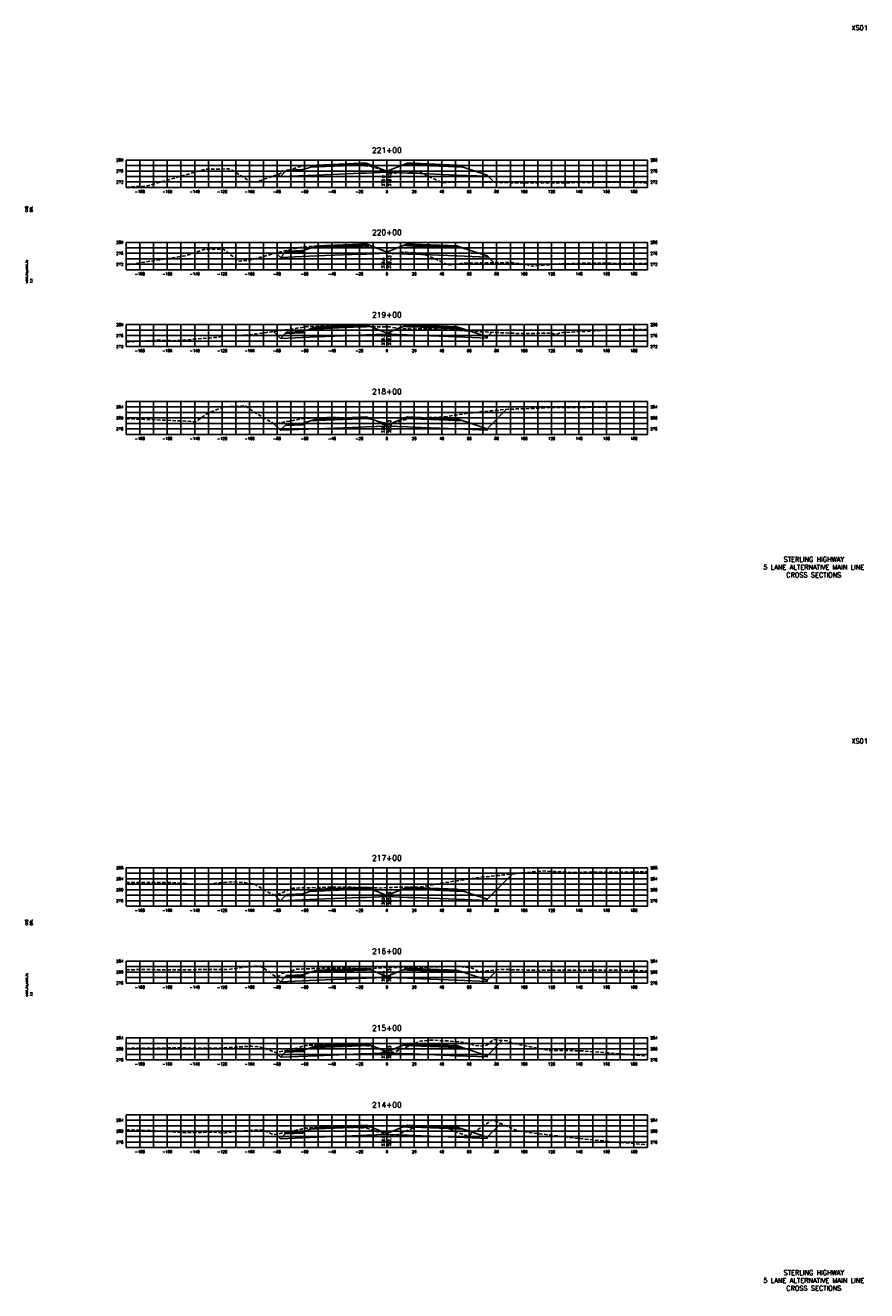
# Model space of a CAD drawing. Extents: x 37 to 10140, y -1968 to 9206.
# Tile 20 of 105: x 3687 to 4300, y 1056 to 1978. Entities that reach past the tile are written whole.
import ezdxf
from ezdxf.enums import TextEntityAlignment as Align

# ---------------------------------------------------------------- set-up
doc = ezdxf.new("R2010")
doc.units = 0
doc.header["$LTSCALE"] = 20
doc.header["$MEASUREMENT"] = 0
doc.linetypes.add('HIDDEN_050%', pattern=[0.1875, 0.125, -0.0625])
for name, color, linetype in [('S-AT-TXT175', 6, 'Continuous'), ('S-AT-TXT80', 1, 'Continuous'), ('XDATUM', 3, 'Continuous'), ('XEG', 1, 'HIDDEN_050%'), ('XFG', 2, 'Continuous'), ('XGRID', 251, 'Continuous'), ('XGRIDT', 2, 'Continuous'), ('XREF-BORDER', 7, 'Continuous')]:
    doc.layers.add(name, color=color, linetype=linetype)
doc.styles.add('L100', font='simplex.shx', dxfattribs={"height": 2})
doc.styles.add('L175', font='ROMANSM.shx', dxfattribs={"height": 3.5})
doc.styles.add('L80', font='ROMANSM.shx', dxfattribs={"height": 1.6})

# ---------------------------------------------------------------- blocks, each defined once
blk = doc.blocks.new('03025_00_att1')
at = {"layer": 'S-AT-TXT175', "style": 'L175'}
for tag, p in [('NUM', (32.402, 20.822)), ('LINE1', (30.64, 1.444)), ('LINE2', (30.64, 1.161)), ('LINE3', (30.64, 0.877))]:
    blk.add_attdef(tag, text='', height=0.175, dxfattribs=at).set_placement(p, align=Align.CENTER)
at = {"layer": 'S-AT-TXT80', "style": 'L80'}
for tag, p in [('DESIGNED', (2.094, 14.201)), ('CHECKED', (2.265, 14.201)), ('DRAFTED', (2.436, 14.201)), ('PCTB', (2.094, 11.605)), ('PSCALE', (2.265, 11.605)), ('PVIEW', (2.436, 11.605))]:
    blk.add_attdef(tag, p, '', height=0.08, rotation=90, dxfattribs=at)

msp = doc.modelspace()

# ---------------------------------------------------------------- linework, layer by layer
at = {"layer": 'XDATUM', "flags": 128}
for points in [[(3870.72, 1869.67), (3872.41, 1867.98), (3899, 1869.04), (3931, 1870.32), (3935, 1870.48), (3950, 1871.08), (3965, 1870.48), (3969, 1870.32), (4001, 1869.04), (4023, 1868.16), (4023, 1869.05), (4028.3, 1863.75)], [(3869.23, 1812.16), (3872.41, 1808.98), (3899, 1810.04), (3931, 1811.32), (3935, 1811.48), (3950, 1812.08), (3965, 1811.48), (3969, 1811.32), (4001, 1810.04), (4023, 1809.16), (4023, 1810.05), (4027.94, 1805.11)], [(3867.4, 1754.99), (3872.41, 1749.98), (3899, 1751.04), (3931, 1752.32), (3935, 1752.48), (3950, 1753.08), (3965, 1752.48), (3969, 1752.32), (4001, 1751.04), (4023, 1750.16), (4023, 1751.05), (4026.39, 1754.44)], [(3867.4, 1687.99), (3872.41, 1682.98), (3899, 1684.04), (3931, 1685.32), (3935, 1685.48), (3950, 1686.08), (3965, 1685.48), (3969, 1685.32), (4001, 1684.04), (4023, 1683.16), (4023, 1684.05), (4037.23, 1698.28)], [(3868.03, 1344.36), (3872.41, 1339.98), (3899, 1341.04), (3931, 1342.32), (3935, 1342.48), (3950, 1343.08), (3965, 1342.48), (3969, 1342.32), (4001, 1341.04), (4023, 1340.16), (4023, 1341.05), (4041.48, 1359.53)], [(3867.93, 1285.46), (3872.41, 1280.98), (3899, 1282.04), (3931, 1283.32), (3935, 1283.48), (3950, 1284.08), (3965, 1283.48), (3969, 1283.32), (4001, 1282.04), (4023, 1281.16), (4023, 1282.05), (4030.69, 1289.74)], [(3869.1, 1229.28), (3872.41, 1225.98), (3899, 1227.04), (3931, 1228.32), (3935, 1228.48), (3950, 1229.08), (3965, 1228.48), (3969, 1228.32), (4001, 1227.04), (4023, 1226.16), (4023, 1227.05), (4034.12, 1238.17)], [(3869.23, 1169.7), (3872.41, 1166.53), (3899, 1167.59), (3931, 1168.87), (3935, 1169.03), (3950, 1169.63), (3965, 1169.03), (3969, 1168.87), (4001, 1167.59), (4023, 1166.71), (4023, 1167.6), (4033, 1177.6)]]:
    msp.add_lwpolyline(points, dxfattribs=at)
at = {"layer": 'XEG', "flags": 128}
for points in [[(3760, 1860.24), (3774.9, 1860.95), (3786.19, 1864.26), (3817.99, 1873.32), (3825.31, 1873.44), (3834.56, 1873.48), (3836.65, 1872.59), (3837.78, 1872.34), (3843.45, 1868.75), (3850.43, 1864.36), (3852.36, 1864.18), (3854.88, 1863.99), (3880.11, 1873.03), (3885.24, 1874.8), (3887.39, 1875.17), (3891.67, 1875.95), (3897.64, 1876.1), (3911.89, 1876.46), (3925.89, 1876.14), (3932.89, 1875.89), (3933.66, 1875.87), (3938.34, 1875.42), (3950, 1871.65), (3951.06, 1871.3), (3953.26, 1870.65), (3954.59, 1870.07), (3955.95, 1870.46), (3961.34, 1871.94), (3973.25, 1871.41), (3973.29, 1871.41), (3975.14, 1870.55), (3990.05, 1863.61), (3990.61, 1863.64), (4010.16, 1864.16), (4039.99, 1863.49), (4043.85, 1863.33), (4070.62, 1863.36), (4076.91, 1863.3), (4087.73, 1863.54), (4118.18, 1863.94), (4140, 1863.39)], [(3760, 1803.69), (3763.03, 1803.95), (3803.05, 1810.18), (3803.44, 1810.28), (3804.41, 1810.61), (3816.56, 1814.71), (3820.56, 1814.92), (3830.79, 1815.12), (3837.66, 1809.78), (3841.74, 1806.21), (3843.65, 1806.6), (3849.94, 1806.94), (3873.77, 1813.38), (3886.66, 1816.23), (3887.52, 1816.41), (3891.67, 1817.04), (3904.28, 1817.4), (3911.55, 1817.62), (3923.11, 1817.12), (3936.79, 1816.57), (3938.49, 1816.49), (3940.91, 1816.27), (3950, 1813.18), (3950.05, 1813.17), (3954.11, 1811.62), (3960.23, 1812.64), (3961.39, 1812.93), (3963.94, 1812.77), (3975.11, 1811.97), (3986.31, 1807.51), (3994.82, 1803.39), (4004.99, 1804.7), (4013.31, 1804.73), (4017.3, 1805.02), (4038.83, 1805.2), (4040.9, 1805.18), (4048.06, 1804.32), (4052.13, 1803.85), (4054.67, 1802.61), (4075.01, 1804.19), (4075.26, 1804.19), (4075.5, 1804.21), (4097.29, 1804.84), (4128.12, 1804.57), (4140, 1804.51)], [(3760, 1747.38), (3782.15, 1748.68), (3795.78, 1748.21), (3815.4, 1749.85), (3826.97, 1750.81), (3829.2, 1751.3), (3831.53, 1752.09), (3839.38, 1751.98), (3851.81, 1752.76), (3872.96, 1755.78), (3883.12, 1757.2), (3886.9, 1757.77), (3889.74, 1758.24), (3890.97, 1758.44), (3891.61, 1758.59), (3904.76, 1758.91), (3911.51, 1759.06), (3917.99, 1758.85), (3922.12, 1758.77), (3938.3, 1758.55), (3938.52, 1758.55), (3939.01, 1758.55), (3950, 1758.33), (3951.8, 1758.29), (3956.23, 1757.76), (3966.2, 1756.87), (3967.3, 1756.8), (3968.66, 1756.78), (3976.5, 1757), (3982.23, 1756.76), (3982.49, 1756.7), (3982.71, 1756.69), (3989.99, 1756.33), (4008.15, 1755.38), (4009.35, 1755.18), (4010.69, 1755.16), (4041.25, 1753.75), (4048.61, 1753.48), (4070.14, 1753.79), (4073.03, 1752.54), (4076.4, 1754.16), (4112.42, 1756), (4125.44, 1756.4), (4140, 1756.43)], [(3760, 1691.41), (3761.26, 1691.4), (3778.53, 1690.73), (3803.61, 1689.66), (3810.84, 1689.17), (3818.45, 1694.67), (3830.19, 1700), (3836.09, 1700.25), (3846.86, 1700.82), (3852.65, 1696.58), (3867.78, 1687.77), (3876.04, 1689.14), (3883.62, 1690.49), (3886.5, 1691.08), (3889.78, 1691.64), (3890.75, 1691.76), (3891.48, 1691.87), (3907.54, 1692.21), (3911.45, 1692.31), (3914.89, 1692.2), (3931.65, 1691.88), (3933.82, 1691.69), (3936.33, 1691.43), (3943.98, 1689.44), (3950, 1687.94), (3952.75, 1687.26), (3960.08, 1689.82), (3967.01, 1691.67), (3983.72, 1692.38), (3985.89, 1692.42), (3990.26, 1692.56), (4009.17, 1695.45), (4026.3, 1697.23), (4038.3, 1698.38), (4055.26, 1698.82), (4067.6, 1699.57), (4091, 1699.49), (4104.54, 1699.9), (4137.29, 1700.17), (4140, 1700.25)], [(3760, 1353.23), (3777.69, 1353.28), (3789.41, 1353.32), (3797.6, 1353.12), (3809.5, 1352), (3820.21, 1351.99), (3825.13, 1352.71), (3827.33, 1352.82), (3828.17, 1353.16), (3837.03, 1353.75), (3845.09, 1353.36), (3853.82, 1352.16), (3861, 1347.35), (3867.69, 1344.3), (3872.72, 1345.33), (3873.39, 1345.73), (3876.31, 1346.87), (3880.75, 1348.81), (3881.28, 1348.96), (3881.99, 1349.07), (3882.81, 1349.24), (3883.78, 1349.23), (3887.76, 1349.33), (3905.69, 1349.79), (3911.62, 1349.97), (3911.65, 1350), (3918.77, 1349.89), (3934.55, 1349.64), (3936.95, 1349.58), (3937.2, 1349.59), (3937.99, 1349.55), (3943.93, 1349.25), (3950, 1349.53), (3956.28, 1349.81), (3957.22, 1349.8), (3957.94, 1349.83), (3973.6, 1349.97), (3975.96, 1350.2), (3990.72, 1352.92), (3991.31, 1353), (3992.8, 1353.26), (4015.69, 1356.78), (4031.61, 1358.51), (4032.57, 1358.61), (4035.05, 1358.86), (4062.75, 1361.74), (4078.21, 1360.97), (4083.65, 1360.69), (4121.6, 1360.8), (4132.69, 1360.96), (4140, 1361.14)], [(3760, 1289.67), (3768.52, 1289.77), (3806.25, 1289.69), (3814.82, 1289.81), (3825.1, 1289.81), (3834.75, 1289.85), (3848.77, 1291.89), (3854.86, 1292.29), (3857.37, 1292.53), (3863.09, 1288.96), (3868.58, 1284.99), (3871.72, 1285.19), (3873.46, 1286.92), (3879.04, 1288.45), (3883.2, 1289.89), (3883.99, 1290.08), (3884.1, 1290.13), (3885.23, 1290.15), (3901.29, 1290.72), (3911.36, 1290.96), (3919.13, 1290.73), (3921.48, 1290.77), (3939.3, 1290.62), (3941.56, 1290.76), (3946.53, 1291.05), (3950, 1291.23), (3953.25, 1291.4), (3957.32, 1291.21), (3960.56, 1291.22), (3969.28, 1290.8), (3980.85, 1291.65), (3981.39, 1291.75), (3981.49, 1291.76), (3981.52, 1291.76), (4001.68, 1292.18), (4002.54, 1292.13), (4011.8, 1290.89), (4012.08, 1290.73), (4016.69, 1288.52), (4017.92, 1288.39), (4020.4, 1288.71), (4032.25, 1289.9), (4048.54, 1289.55), (4051.17, 1289.45), (4052.43, 1289.39), (4054.57, 1289.41), (4061.4, 1289.26), (4063.69, 1289.35), (4077.7, 1289.38), (4105.91, 1289.36), (4111.8, 1289.5), (4140, 1288.95)], [(3760, 1232.37), (3782.01, 1232.57), (3796.67, 1232.78), (3811.57, 1232.51), (3815.64, 1232.48), (3819.22, 1232.48), (3831.82, 1232.69), (3840.56, 1233.24), (3851.24, 1233.96), (3857.97, 1233.19), (3861.57, 1232.38), (3866.9, 1230.06), (3868.99, 1229.26), (3871.06, 1229.65), (3883.3, 1232.17), (3886.04, 1232.84), (3889.14, 1234.24), (3889.61, 1234.35), (3891.41, 1234.51), (3900.16, 1234.87), (3911.35, 1235.32), (3926.24, 1234.78), (3931.17, 1234.59), (3932.25, 1234.53), (3935.51, 1234.3), (3943.6, 1232.41), (3950, 1230.73), (3954.94, 1229.44), (3964.14, 1233.31), (3974.1, 1237.67), (3982.07, 1238.4), (3995.33, 1237.74), (4004.52, 1236.9), (4010.98, 1235.59), (4013.98, 1234.48), (4018, 1234.01), (4022.8, 1234.68), (4027.59, 1238.76), (4037.51, 1237.87), (4041.65, 1235.96), (4068.66, 1230.83), (4070.67, 1230.89), (4090.19, 1230.64), (4090.91, 1230.56), (4091.97, 1230.56), (4139.95, 1226.86), (4140, 1226.86)], [(3760, 1172.96), (3775.78, 1172.53), (3803.19, 1170.88), (3826.64, 1171.35), (3829.76, 1170.46), (3837.92, 1171.57), (3842.34, 1171.89), (3849.97, 1172.53), (3854.24, 1172.75), (3859.35, 1172.72), (3866.22, 1170.17), (3868.21, 1169.5), (3882.47, 1172.4), (3883.7, 1172.6), (3883.91, 1172.68), (3887.73, 1173.55), (3888.63, 1173.71), (3890.2, 1174.23), (3894, 1174.33), (3911.94, 1175.02), (3930.23, 1174.48), (3931.25, 1174.45), (3931.38, 1174.44), (3934.97, 1174.14), (3935.63, 1173.96), (3950, 1169.71), (3954.92, 1168.25), (3956.96, 1169.02), (3972.52, 1175.56), (3979.98, 1175.55), (3986.71, 1175.33), (3993.58, 1174.36), (4005.69, 1169.56), (4008.3, 1168.5), (4009.37, 1168.4), (4025.96, 1179.66), (4026.35, 1180.21), (4027.96, 1179.8), (4044.49, 1172.56), (4049.55, 1171.52), (4089.39, 1166.71), (4110.15, 1164.64), (4119.06, 1163.73), (4125.12, 1163.58), (4140, 1161.97)]]:
    msp.add_lwpolyline(points, dxfattribs=at)
at = {"layer": 'XFG', "flags": 128}
for points in [[(3950, 1871.82), (3938.05, 1876.61), (3935, 1876.48), (3931, 1876.32), (3899, 1875.04), (3894.43, 1874.86), (3889, 1873.05), (3889, 1872.05), (3875.96, 1871.53), (3872.41, 1867.98), (3899, 1869.04), (3931, 1870.32), (3935, 1870.48), (3950, 1871.08), (3950, 1871.82)], [(3889, 1873.05), (3888, 1873.01), (3888, 1872.67), (3878, 1872.27), (3878, 1872.61), (3877, 1872.57), (3875.96, 1871.53), (3889, 1872.05), (3889, 1873.05)], [(3888, 1873.01), (3878, 1872.61), (3878, 1872.27), (3888, 1872.67), (3888, 1873.01)], [(3935, 1876.82), (3931, 1876.66), (3899, 1875.38), (3899, 1876.38), (3894.43, 1874.86), (3899, 1875.04), (3931, 1876.32), (3935, 1876.48), (3938.05, 1876.61), (3935, 1877.82), (3935, 1876.82)], [(3935, 1877.82), (3931, 1877.66), (3899, 1876.38), (3899, 1876.04), (3931, 1877.32), (3935, 1877.48), (3935, 1877.82)], [(3935, 1877.48), (3931, 1877.32), (3899, 1876.04), (3899, 1875.38), (3931, 1876.66), (3935, 1876.82), (3935, 1877.48)], [(3950, 1871.82), (3961.95, 1876.61), (3965, 1876.48), (3969, 1876.32), (4001, 1875.04), (4005.57, 1874.86), (4023, 1869.05), (4023, 1868.16), (4001, 1869.04), (3969, 1870.32), (3965, 1870.48), (3950, 1871.08)], [(3965, 1877.82), (3961.95, 1876.61), (3965, 1876.48), (3969, 1876.32), (4001, 1875.04), (4005.57, 1874.86), (4001, 1876.38), (4001, 1875.38), (3969, 1876.66), (3965, 1876.82), (3965, 1877.82)], [(3965, 1877.82), (3965, 1877.48), (3969, 1877.32), (4001, 1876.04), (4001, 1876.38), (3969, 1877.66), (3965, 1877.82)], [(3965, 1877.48), (3965, 1876.82), (3969, 1876.66), (4001, 1875.38), (4001, 1876.04), (3969, 1877.32), (3965, 1877.48)], [(3872.41, 1867.98), (3872.41, 1867.98), (3870.72, 1869.67)], [(4023, 1869.05), (4023, 1869.05), (4028.3, 1863.75)], [(3950, 1812.82), (3938.05, 1817.61), (3935, 1817.48), (3931, 1817.32), (3899, 1816.04), (3894.43, 1815.86), (3889, 1814.05), (3889, 1813.05), (3875.96, 1812.53), (3872.41, 1808.98), (3899, 1810.04), (3931, 1811.32), (3935, 1811.48), (3950, 1812.08), (3950, 1812.82)], [(3935, 1817.82), (3931, 1817.66), (3899, 1816.38), (3899, 1817.38), (3894.43, 1815.86), (3899, 1816.04), (3931, 1817.32), (3935, 1817.48), (3938.05, 1817.61), (3935, 1818.82), (3935, 1817.82)], [(3935, 1818.82), (3931, 1818.66), (3899, 1817.38), (3899, 1817.04), (3931, 1818.32), (3935, 1818.48), (3935, 1818.82)], [(3935, 1818.48), (3931, 1818.32), (3899, 1817.04), (3899, 1816.38), (3931, 1817.66), (3935, 1817.82), (3935, 1818.48)], [(3950, 1812.82), (3961.95, 1817.61), (3965, 1817.48), (3969, 1817.32), (4001, 1816.04), (4005.57, 1815.86), (4023, 1810.05), (4023, 1809.16), (4001, 1810.04), (3969, 1811.32), (3965, 1811.48), (3950, 1812.08)], [(3965, 1818.82), (3961.95, 1817.61), (3965, 1817.48), (3969, 1817.32), (4001, 1816.04), (4005.57, 1815.86), (4001, 1817.38), (4001, 1816.38), (3969, 1817.66), (3965, 1817.82), (3965, 1818.82)], [(3965, 1818.82), (3965, 1818.48), (3969, 1818.32), (4001, 1817.04), (4001, 1817.38), (3969, 1818.66), (3965, 1818.82)], [(3965, 1818.48), (3965, 1817.82), (3969, 1817.66), (4001, 1816.38), (4001, 1817.04), (3969, 1818.32), (3965, 1818.48)], [(3872.41, 1808.98), (3872.41, 1808.98), (3869.23, 1812.16)], [(3889, 1814.05), (3888, 1814.01), (3888, 1813.67), (3878, 1813.27), (3878, 1813.61), (3877, 1813.57), (3875.96, 1812.53), (3889, 1813.05), (3889, 1814.05)], [(3888, 1814.01), (3878, 1813.61), (3878, 1813.27), (3888, 1813.67), (3888, 1814.01)], [(4023, 1810.05), (4023, 1810.05), (4027.94, 1805.11)], [(3872.41, 1749.98), (3872.41, 1749.98), (3867.4, 1754.99)], [(3950, 1753.82), (3938.05, 1758.61), (3935, 1758.48), (3931, 1758.32), (3899, 1757.04), (3894.43, 1756.86), (3889, 1755.05), (3889, 1754.05), (3875.96, 1753.53), (3872.41, 1749.98), (3899, 1751.04), (3931, 1752.32), (3935, 1752.48), (3950, 1753.08), (3950, 1753.82)], [(3889, 1755.05), (3888, 1755.01), (3888, 1754.67), (3878, 1754.27), (3878, 1754.61), (3877, 1754.57), (3875.96, 1753.53), (3889, 1754.05), (3889, 1755.05)], [(3888, 1755.01), (3878, 1754.61), (3878, 1754.27), (3888, 1754.67), (3888, 1755.01)], [(3935, 1758.82), (3931, 1758.66), (3899, 1757.38), (3899, 1758.38), (3894.43, 1756.86), (3899, 1757.04), (3931, 1758.32), (3935, 1758.48), (3938.05, 1758.61), (3935, 1759.82), (3935, 1758.82)], [(3935, 1759.82), (3931, 1759.66), (3899, 1758.38), (3899, 1758.04), (3931, 1759.32), (3935, 1759.48), (3935, 1759.82)], [(3935, 1759.48), (3931, 1759.32), (3899, 1758.04), (3899, 1757.38), (3931, 1758.66), (3935, 1758.82), (3935, 1759.48)], [(3950, 1753.82), (3961.95, 1758.61), (3965, 1758.48), (3969, 1758.32), (4001, 1757.04), (4005.57, 1756.86), (4023, 1751.05), (4023, 1750.16), (4001, 1751.04), (3969, 1752.32), (3965, 1752.48), (3950, 1753.08)], [(3965, 1759.82), (3961.95, 1758.61), (3965, 1758.48), (3969, 1758.32), (4001, 1757.04), (4005.57, 1756.86), (4001, 1758.38), (4001, 1757.38), (3969, 1758.66), (3965, 1758.82), (3965, 1759.82)], [(3965, 1759.82), (3965, 1759.48), (3969, 1759.32), (4001, 1758.04), (4001, 1758.38), (3969, 1759.66), (3965, 1759.82)], [(3965, 1759.48), (3965, 1758.82), (3969, 1758.66), (4001, 1757.38), (4001, 1758.04), (3969, 1759.32), (3965, 1759.48)], [(4023, 1751.05), (4023, 1751.05), (4026.39, 1754.44)], [(4023, 1684.05), (4023, 1684.05), (4037.23, 1698.28)], [(3950, 1686.82), (3938.05, 1691.61), (3935, 1691.48), (3931, 1691.32), (3899, 1690.04), (3894.43, 1689.86), (3889, 1688.05), (3889, 1687.05), (3875.96, 1686.53), (3872.41, 1682.98), (3899, 1684.04), (3931, 1685.32), (3935, 1685.48), (3950, 1686.08), (3950, 1686.82)], [(3935, 1691.82), (3931, 1691.66), (3899, 1690.38), (3899, 1691.38), (3894.43, 1689.86), (3899, 1690.04), (3931, 1691.32), (3935, 1691.48), (3938.05, 1691.61), (3935, 1692.82), (3935, 1691.82)], [(3935, 1692.82), (3931, 1692.66), (3899, 1691.38), (3899, 1691.04), (3931, 1692.32), (3935, 1692.48), (3935, 1692.82)], [(3935, 1692.48), (3931, 1692.32), (3899, 1691.04), (3899, 1690.38), (3931, 1691.66), (3935, 1691.82), (3935, 1692.48)], [(3950, 1686.82), (3961.95, 1691.61), (3965, 1691.48), (3969, 1691.32), (4001, 1690.04), (4005.57, 1689.86), (4023, 1684.05), (4023, 1683.16), (4001, 1684.04), (3969, 1685.32), (3965, 1685.48), (3950, 1686.08)], [(3965, 1692.82), (3961.95, 1691.61), (3965, 1691.48), (3969, 1691.32), (4001, 1690.04), (4005.57, 1689.86), (4001, 1691.38), (4001, 1690.38), (3969, 1691.66), (3965, 1691.82), (3965, 1692.82)], [(3965, 1692.82), (3965, 1692.48), (3969, 1692.32), (4001, 1691.04), (4001, 1691.38), (3969, 1692.66), (3965, 1692.82)], [(3965, 1692.48), (3965, 1691.82), (3969, 1691.66), (4001, 1690.38), (4001, 1691.04), (3969, 1692.32), (3965, 1692.48)], [(3872.41, 1682.98), (3872.41, 1682.98), (3867.4, 1687.99)], [(3889, 1688.05), (3888, 1688.01), (3888, 1687.67), (3878, 1687.27), (3878, 1687.61), (3877, 1687.57), (3875.96, 1686.53), (3889, 1687.05), (3889, 1688.05)], [(3888, 1688.01), (3878, 1687.61), (3878, 1687.27), (3888, 1687.67), (3888, 1688.01)], [(4023, 1341.05), (4023, 1341.05), (4041.48, 1359.53)], [(3950, 1343.82), (3938.05, 1348.61), (3935, 1348.48), (3931, 1348.32), (3899, 1347.04), (3894.43, 1346.86), (3889, 1345.05), (3889, 1344.05), (3875.96, 1343.53), (3872.41, 1339.98), (3899, 1341.04), (3931, 1342.32), (3935, 1342.48), (3950, 1343.08), (3950, 1343.82)], [(3935, 1348.82), (3931, 1348.66), (3899, 1347.38), (3899, 1348.38), (3894.43, 1346.86), (3899, 1347.04), (3931, 1348.32), (3935, 1348.48), (3938.05, 1348.61), (3935, 1349.82), (3935, 1348.82)], [(3935, 1349.82), (3931, 1349.66), (3899, 1348.38), (3899, 1348.04), (3931, 1349.32), (3935, 1349.48), (3935, 1349.82)], [(3935, 1349.48), (3931, 1349.32), (3899, 1348.04), (3899, 1347.38), (3931, 1348.66), (3935, 1348.82), (3935, 1349.48)], [(3950, 1343.82), (3961.95, 1348.61), (3965, 1348.48), (3969, 1348.32), (4001, 1347.04), (4005.57, 1346.86), (4023, 1341.05), (4023, 1340.16), (4001, 1341.04), (3969, 1342.32), (3965, 1342.48), (3950, 1343.08)], [(3965, 1349.82), (3961.95, 1348.61), (3965, 1348.48), (3969, 1348.32), (4001, 1347.04), (4005.57, 1346.86), (4001, 1348.38), (4001, 1347.38), (3969, 1348.66), (3965, 1348.82), (3965, 1349.82)], [(3965, 1349.82), (3965, 1349.48), (3969, 1349.32), (4001, 1348.04), (4001, 1348.38), (3969, 1349.66), (3965, 1349.82)], [(3965, 1349.48), (3965, 1348.82), (3969, 1348.66), (4001, 1347.38), (4001, 1348.04), (3969, 1349.32), (3965, 1349.48)], [(3872.41, 1339.98), (3872.41, 1339.98), (3868.03, 1344.36)], [(3889, 1345.05), (3888, 1345.01), (3888, 1344.67), (3878, 1344.27), (3878, 1344.61), (3877, 1344.57), (3875.96, 1343.53), (3889, 1344.05), (3889, 1345.05)], [(3888, 1345.01), (3878, 1344.61), (3878, 1344.27), (3888, 1344.67), (3888, 1345.01)], [(3872.41, 1280.98), (3872.41, 1280.98), (3867.93, 1285.46)], [(3950, 1284.82), (3938.05, 1289.61), (3935, 1289.48), (3931, 1289.32), (3899, 1288.04), (3894.43, 1287.86), (3889, 1286.05), (3889, 1285.05), (3875.96, 1284.53), (3872.41, 1280.98), (3899, 1282.04), (3931, 1283.32), (3935, 1283.48), (3950, 1284.08), (3950, 1284.82)], [(3889, 1286.05), (3888, 1286.01), (3888, 1285.67), (3878, 1285.27), (3878, 1285.61), (3877, 1285.57), (3875.96, 1284.53), (3889, 1285.05), (3889, 1286.05)], [(3888, 1286.01), (3878, 1285.61), (3878, 1285.27), (3888, 1285.67), (3888, 1286.01)], [(3935, 1289.82), (3931, 1289.66), (3899, 1288.38), (3899, 1289.38), (3894.43, 1287.86), (3899, 1288.04), (3931, 1289.32), (3935, 1289.48), (3938.05, 1289.61), (3935, 1290.82), (3935, 1289.82)], [(3935, 1290.82), (3931, 1290.66), (3899, 1289.38), (3899, 1289.04), (3931, 1290.32), (3935, 1290.48), (3935, 1290.82)], [(3935, 1290.48), (3931, 1290.32), (3899, 1289.04), (3899, 1288.38), (3931, 1289.66), (3935, 1289.82), (3935, 1290.48)], [(3950, 1284.82), (3961.95, 1289.61), (3965, 1289.48), (3969, 1289.32), (4001, 1288.04), (4005.57, 1287.86), (4023, 1282.05), (4023, 1281.16), (4001, 1282.04), (3969, 1283.32), (3965, 1283.48), (3950, 1284.08)], [(3965, 1290.82), (3961.95, 1289.61), (3965, 1289.48), (3969, 1289.32), (4001, 1288.04), (4005.57, 1287.86), (4001, 1289.38), (4001, 1288.38), (3969, 1289.66), (3965, 1289.82), (3965, 1290.82)], [(3965, 1290.82), (3965, 1290.48), (3969, 1290.32), (4001, 1289.04), (4001, 1289.38), (3969, 1290.66), (3965, 1290.82)], [(3965, 1290.48), (3965, 1289.82), (3969, 1289.66), (4001, 1288.38), (4001, 1289.04), (3969, 1290.32), (3965, 1290.48)], [(4023, 1282.05), (4023, 1282.05), (4030.69, 1289.74)], [(4023, 1227.05), (4023, 1227.05), (4034.12, 1238.17)], [(3872.41, 1225.98), (3872.41, 1225.98), (3869.1, 1229.28)], [(3950, 1229.82), (3938.05, 1234.61), (3935, 1234.48), (3931, 1234.32), (3899, 1233.04), (3894.43, 1232.86), (3889, 1231.05), (3889, 1230.05), (3875.96, 1229.53), (3872.41, 1225.98), (3899, 1227.04), (3931, 1228.32), (3935, 1228.48), (3950, 1229.08), (3950, 1229.82)], [(3889, 1231.05), (3888, 1231.01), (3888, 1230.67), (3878, 1230.27), (3878, 1230.61), (3877, 1230.57), (3875.96, 1229.53), (3889, 1230.05), (3889, 1231.05)], [(3888, 1231.01), (3878, 1230.61), (3878, 1230.27), (3888, 1230.67), (3888, 1231.01)], [(3935, 1234.82), (3931, 1234.66), (3899, 1233.38), (3899, 1234.38), (3894.43, 1232.86), (3899, 1233.04), (3931, 1234.32), (3935, 1234.48), (3938.05, 1234.61), (3935, 1235.82), (3935, 1234.82)], [(3935, 1235.82), (3931, 1235.66), (3899, 1234.38), (3899, 1234.04), (3931, 1235.32), (3935, 1235.48), (3935, 1235.82)], [(3935, 1235.48), (3931, 1235.32), (3899, 1234.04), (3899, 1233.38), (3931, 1234.66), (3935, 1234.82), (3935, 1235.48)], [(3950, 1229.82), (3961.95, 1234.61), (3965, 1234.48), (3969, 1234.32), (4001, 1233.04), (4005.57, 1232.86), (4023, 1227.05), (4023, 1226.16), (4001, 1227.04), (3969, 1228.32), (3965, 1228.48), (3950, 1229.08)], [(3965, 1235.82), (3961.95, 1234.61), (3965, 1234.48), (3969, 1234.32), (4001, 1233.04), (4005.57, 1232.86), (4001, 1234.38), (4001, 1233.38), (3969, 1234.66), (3965, 1234.82), (3965, 1235.82)], [(3965, 1235.82), (3965, 1235.48), (3969, 1235.32), (4001, 1234.04), (4001, 1234.38), (3969, 1235.66), (3965, 1235.82)], [(3965, 1235.48), (3965, 1234.82), (3969, 1234.66), (4001, 1233.38), (4001, 1234.04), (3969, 1235.32), (3965, 1235.48)], [(3950, 1170.37), (3938.05, 1175.15), (3935, 1175.03), (3931, 1174.87), (3899, 1173.59), (3894.43, 1173.41), (3889, 1171.6), (3889, 1170.6), (3875.96, 1170.08), (3872.41, 1166.53), (3899, 1167.59), (3931, 1168.87), (3935, 1169.03), (3950, 1169.63), (3950, 1170.37)], [(3889, 1171.6), (3888, 1171.56), (3888, 1171.22), (3878, 1170.82), (3878, 1171.16), (3877, 1171.12), (3875.96, 1170.08), (3889, 1170.6), (3889, 1171.6)], [(3935, 1175.37), (3931, 1175.21), (3899, 1173.93), (3899, 1174.93), (3894.43, 1173.41), (3899, 1173.59), (3931, 1174.87), (3935, 1175.03), (3938.05, 1175.15), (3935, 1176.37), (3935, 1175.37)], [(3935, 1176.37), (3931, 1176.21), (3899, 1174.93), (3899, 1174.59), (3931, 1175.87), (3935, 1176.03), (3935, 1176.37)], [(3935, 1176.03), (3931, 1175.87), (3899, 1174.59), (3899, 1173.93), (3931, 1175.21), (3935, 1175.37), (3935, 1176.03)], [(3950, 1170.37), (3961.95, 1175.15), (3965, 1175.03), (3969, 1174.87), (4001, 1173.59), (4005.57, 1173.41), (4023, 1167.6), (4023, 1166.71), (4001, 1167.59), (3969, 1168.87), (3965, 1169.03), (3950, 1169.63)], [(3965, 1176.37), (3961.95, 1175.15), (3965, 1175.03), (3969, 1174.87), (4001, 1173.59), (4005.57, 1173.41), (4001, 1174.93), (4001, 1173.93), (3969, 1175.21), (3965, 1175.37), (3965, 1176.37)], [(3965, 1176.37), (3965, 1176.03), (3969, 1175.87), (4001, 1174.59), (4001, 1174.93), (3969, 1176.21), (3965, 1176.37)], [(3965, 1176.03), (3965, 1175.37), (3969, 1175.21), (4001, 1173.93), (4001, 1174.59), (3969, 1175.87), (3965, 1176.03)], [(4023, 1167.6), (4023, 1167.6), (4033, 1177.6)], [(3872.41, 1166.53), (3872.41, 1166.53), (3869.23, 1169.7)], [(3888, 1171.56), (3878, 1171.16), (3878, 1170.82), (3888, 1171.22), (3888, 1171.56)]]:
    msp.add_lwpolyline(points, dxfattribs=at)
at = {"layer": 'XGRID'}
for p, q in [((3760, 1860), (3760, 1880)), ((3760, 1880), (4140, 1880)), ((3760, 1876), (4140, 1876)), ((3770, 1860), (3770, 1880)), ((3780, 1860), (3780, 1880)), ((3790, 1860), (3790, 1880)), ((3800, 1860), (3800, 1880)), ((3810, 1860), (3810, 1880)), ((3820, 1860), (3820, 1880)), ((3830, 1860), (3830, 1880)), ((3840, 1860), (3840, 1880)), ((3850, 1860), (3850, 1880)), ((3860, 1860), (3860, 1880)), ((3870, 1860), (3870, 1880)), ((3880, 1860), (3880, 1880)), ((3890, 1860), (3890, 1880)), ((3900, 1860), (3900, 1880)), ((3910, 1860), (3910, 1880)), ((3920, 1860), (3920, 1880)), ((3930, 1860), (3930, 1880)), ((3940, 1860), (3940, 1880)), ((3950, 1860), (3950, 1880)), ((3960, 1860), (3960, 1880)), ((3970, 1860), (3970, 1880)), ((3980, 1860), (3980, 1880)), ((3990, 1860), (3990, 1880)), ((4000, 1860), (4000, 1880)), ((4010, 1860), (4010, 1880)), ((4020, 1860), (4020, 1880)), ((4030, 1860), (4030, 1880)), ((4040, 1860), (4040, 1880)), ((4050, 1860), (4050, 1880)), ((4060, 1860), (4060, 1880)), ((4070, 1860), (4070, 1880)), ((4080, 1860), (4080, 1880)), ((4090, 1860), (4090, 1880)), ((4100, 1860), (4100, 1880)), ((4110, 1860), (4110, 1880)), ((4120, 1860), (4120, 1880)), ((4130, 1860), (4130, 1880)), ((4140, 1860), (4140, 1880)), ((3760, 1872), (4140, 1872)), ((3760, 1868), (4140, 1868)), ((3760, 1864), (4140, 1864)), ((3760, 1860), (4140, 1860)), ((3760, 1800), (3760, 1820)), ((3760, 1820), (4140, 1820)), ((3770, 1800), (3770, 1820)), ((3780, 1800), (3780, 1820)), ((3790, 1800), (3790, 1820)), ((3800, 1800), (3800, 1820)), ((3810, 1800), (3810, 1820)), ((3820, 1800), (3820, 1820)), ((3830, 1800), (3830, 1820)), ((3840, 1800), (3840, 1820)), ((3850, 1800), (3850, 1820)), ((3860, 1800), (3860, 1820)), ((3870, 1800), (3870, 1820)), ((3880, 1800), (3880, 1820)), ((3890, 1800), (3890, 1820)), ((3900, 1800), (3900, 1820)), ((3910, 1800), (3910, 1820)), ((3920, 1800), (3920, 1820)), ((3930, 1800), (3930, 1820)), ((3940, 1800), (3940, 1820)), ((3950, 1800), (3950, 1820)), ((3960, 1800), (3960, 1820)), ((3970, 1800), (3970, 1820)), ((3980, 1800), (3980, 1820)), ((3990, 1800), (3990, 1820)), ((4000, 1800), (4000, 1820)), ((4010, 1800), (4010, 1820)), ((4020, 1800), (4020, 1820)), ((4030, 1800), (4030, 1820)), ((4040, 1800), (4040, 1820)), ((4050, 1800), (4050, 1820)), ((4060, 1800), (4060, 1820)), ((4070, 1800), (4070, 1820)), ((4080, 1800), (4080, 1820)), ((4090, 1800), (4090, 1820)), ((4100, 1800), (4100, 1820)), ((4110, 1800), (4110, 1820)), ((4120, 1800), (4120, 1820)), ((4130, 1800), (4130, 1820)), ((4140, 1800), (4140, 1820)), ((3760, 1816), (4140, 1816)), ((3760, 1812), (4140, 1812)), ((3760, 1808), (4140, 1808)), ((3760, 1804), (4140, 1804)), ((3760, 1800), (4140, 1800)), ((3760, 1744), (3760, 1760)), ((3760, 1760), (4140, 1760)), ((3760, 1756), (4140, 1756)), ((3770, 1744), (3770, 1760)), ((3780, 1744), (3780, 1760)), ((3790, 1744), (3790, 1760)), ((3800, 1744), (3800, 1760)), ((3810, 1744), (3810, 1760)), ((3820, 1744), (3820, 1760)), ((3830, 1744), (3830, 1760)), ((3840, 1744), (3840, 1760)), ((3850, 1744), (3850, 1760)), ((3860, 1744), (3860, 1760)), ((3870, 1744), (3870, 1760)), ((3880, 1744), (3880, 1760)), ((3890, 1744), (3890, 1760)), ((3900, 1744), (3900, 1760)), ((3910, 1744), (3910, 1760)), ((3920, 1744), (3920, 1760)), ((3930, 1744), (3930, 1760)), ((3940, 1744), (3940, 1760)), ((3950, 1744), (3950, 1760)), ((3960, 1744), (3960, 1760)), ((3970, 1744), (3970, 1760)), ((3980, 1744), (3980, 1760)), ((3990, 1744), (3990, 1760)), ((4000, 1744), (4000, 1760)), ((4010, 1744), (4010, 1760)), ((4020, 1744), (4020, 1760)), ((4030, 1744), (4030, 1760)), ((4040, 1744), (4040, 1760)), ((4050, 1744), (4050, 1760)), ((4060, 1744), (4060, 1760)), ((4070, 1744), (4070, 1760)), ((4080, 1744), (4080, 1760)), ((4090, 1744), (4090, 1760)), ((4100, 1744), (4100, 1760)), ((4110, 1744), (4110, 1760)), ((4120, 1744), (4120, 1760)), ((4130, 1744), (4130, 1760)), ((4140, 1744), (4140, 1760)), ((3760, 1752), (4140, 1752)), ((3760, 1748), (4140, 1748)), ((3760, 1744), (4140, 1744)), ((3760, 1680), (3760, 1704)), ((3760, 1704), (4140, 1704)), ((3760, 1700), (4140, 1700)), ((3770, 1680), (3770, 1704)), ((3780, 1680), (3780, 1704)), ((3790, 1680), (3790, 1704)), ((3800, 1680), (3800, 1704)), ((3810, 1680), (3810, 1704)), ((3820, 1680), (3820, 1704)), ((3830, 1680), (3830, 1704)), ((3840, 1680), (3840, 1704)), ((3850, 1680), (3850, 1704)), ((3860, 1680), (3860, 1704)), ((3870, 1680), (3870, 1704)), ((3880, 1680), (3880, 1704)), ((3890, 1680), (3890, 1704)), ((3900, 1680), (3900, 1704)), ((3910, 1680), (3910, 1704)), ((3920, 1680), (3920, 1704)), ((3930, 1680), (3930, 1704)), ((3940, 1680), (3940, 1704)), ((3950, 1680), (3950, 1704)), ((3960, 1680), (3960, 1704)), ((3970, 1680), (3970, 1704)), ((3980, 1680), (3980, 1704)), ((3990, 1680), (3990, 1704)), ((4000, 1680), (4000, 1704)), ((4010, 1680), (4010, 1704)), ((4020, 1680), (4020, 1704)), ((4030, 1680), (4030, 1704)), ((4040, 1680), (4040, 1704)), ((4050, 1680), (4050, 1704)), ((4060, 1680), (4060, 1704)), ((4070, 1680), (4070, 1704)), ((4080, 1680), (4080, 1704)), ((4090, 1680), (4090, 1704)), ((4100, 1680), (4100, 1704)), ((4110, 1680), (4110, 1704)), ((4120, 1680), (4120, 1704)), ((4130, 1680), (4130, 1704)), ((4140, 1680), (4140, 1704)), ((3760, 1696), (4140, 1696)), ((3760, 1692), (4140, 1692)), ((3760, 1688), (4140, 1688)), ((3760, 1684), (4140, 1684)), ((3760, 1680), (4140, 1680)), ((3760, 1336), (3760, 1364)), ((3760, 1364), (4140, 1364)), ((3760, 1360), (4140, 1360)), ((3770, 1336), (3770, 1364)), ((3780, 1336), (3780, 1364)), ((3790, 1336), (3790, 1364)), ((3800, 1336), (3800, 1364)), ((3810, 1336), (3810, 1364)), ((3820, 1336), (3820, 1364)), ((3830, 1336), (3830, 1364)), ((3840, 1336), (3840, 1364)), ((3850, 1336), (3850, 1364)), ((3860, 1336), (3860, 1364)), ((3870, 1336), (3870, 1364)), ((3880, 1336), (3880, 1364)), ((3890, 1336), (3890, 1364)), ((3900, 1336), (3900, 1364)), ((3910, 1336), (3910, 1364)), ((3920, 1336), (3920, 1364)), ((3930, 1336), (3930, 1364)), ((3940, 1336), (3940, 1364)), ((3950, 1336), (3950, 1364)), ((3960, 1336), (3960, 1364)), ((3970, 1336), (3970, 1364)), ((3980, 1336), (3980, 1364)), ((3990, 1336), (3990, 1364)), ((4000, 1336), (4000, 1364)), ((4010, 1336), (4010, 1364)), ((4020, 1336), (4020, 1364)), ((4030, 1336), (4030, 1364)), ((4040, 1336), (4040, 1364)), ((4050, 1336), (4050, 1364)), ((4060, 1336), (4060, 1364)), ((4070, 1336), (4070, 1364)), ((4080, 1336), (4080, 1364)), ((4090, 1336), (4090, 1364)), ((4100, 1336), (4100, 1364)), ((4110, 1336), (4110, 1364)), ((4120, 1336), (4120, 1364)), ((4130, 1336), (4130, 1364)), ((4140, 1336), (4140, 1364)), ((3760, 1356), (4140, 1356)), ((3760, 1352), (4140, 1352)), ((3760, 1348), (4140, 1348)), ((3760, 1344), (4140, 1344)), ((3760, 1340), (4140, 1340)), ((3760, 1336), (4140, 1336)), ((3760, 1280), (3760, 1296)), ((3760, 1296), (4140, 1296)), ((3760, 1292), (4140, 1292)), ((3770, 1280), (3770, 1296)), ((3780, 1280), (3780, 1296)), ((3790, 1280), (3790, 1296)), ((3800, 1280), (3800, 1296)), ((3810, 1280), (3810, 1296)), ((3820, 1280), (3820, 1296)), ((3830, 1280), (3830, 1296)), ((3840, 1280), (3840, 1296)), ((3850, 1280), (3850, 1296)), ((3860, 1280), (3860, 1296)), ((3870, 1280), (3870, 1296)), ((3880, 1280), (3880, 1296)), ((3890, 1280), (3890, 1296)), ((3900, 1280), (3900, 1296)), ((3910, 1280), (3910, 1296)), ((3920, 1280), (3920, 1296)), ((3930, 1280), (3930, 1296)), ((3940, 1280), (3940, 1296)), ((3950, 1280), (3950, 1296)), ((3960, 1280), (3960, 1296)), ((3970, 1280), (3970, 1296)), ((3980, 1280), (3980, 1296)), ((3990, 1280), (3990, 1296)), ((4000, 1280), (4000, 1296)), ((4010, 1280), (4010, 1296)), ((4020, 1280), (4020, 1296)), ((4030, 1280), (4030, 1296)), ((4040, 1280), (4040, 1296)), ((4050, 1280), (4050, 1296)), ((4060, 1280), (4060, 1296)), ((4070, 1280), (4070, 1296)), ((4080, 1280), (4080, 1296)), ((4090, 1280), (4090, 1296)), ((4100, 1280), (4100, 1296)), ((4110, 1280), (4110, 1296)), ((4120, 1280), (4120, 1296)), ((4130, 1280), (4130, 1296)), ((4140, 1280), (4140, 1296)), ((3760, 1288), (4140, 1288)), ((3760, 1284), (4140, 1284)), ((3760, 1280), (4140, 1280)), ((3760, 1224), (3760, 1240)), ((3760, 1240), (4140, 1240)), ((3770, 1224), (3770, 1240)), ((3780, 1224), (3780, 1240)), ((3790, 1224), (3790, 1240)), ((3800, 1224), (3800, 1240)), ((3810, 1224), (3810, 1240)), ((3820, 1224), (3820, 1240)), ((3830, 1224), (3830, 1240)), ((3840, 1224), (3840, 1240)), ((3850, 1224), (3850, 1240)), ((3860, 1224), (3860, 1240)), ((3870, 1224), (3870, 1240)), ((3880, 1224), (3880, 1240)), ((3890, 1224), (3890, 1240)), ((3900, 1224), (3900, 1240)), ((3910, 1224), (3910, 1240)), ((3920, 1224), (3920, 1240)), ((3930, 1224), (3930, 1240)), ((3940, 1224), (3940, 1240)), ((3950, 1224), (3950, 1240)), ((3960, 1224), (3960, 1240)), ((3970, 1224), (3970, 1240)), ((3980, 1224), (3980, 1240)), ((3990, 1224), (3990, 1240)), ((4000, 1224), (4000, 1240)), ((4010, 1224), (4010, 1240)), ((4020, 1224), (4020, 1240)), ((4030, 1224), (4030, 1240)), ((4040, 1224), (4040, 1240)), ((4050, 1224), (4050, 1240)), ((4060, 1224), (4060, 1240)), ((4070, 1224), (4070, 1240)), ((4080, 1224), (4080, 1240)), ((4090, 1224), (4090, 1240)), ((4100, 1224), (4100, 1240)), ((4110, 1224), (4110, 1240)), ((4120, 1224), (4120, 1240)), ((4130, 1224), (4130, 1240)), ((4140, 1224), (4140, 1240)), ((3760, 1236), (4140, 1236)), ((3760, 1232), (4140, 1232)), ((3760, 1228), (4140, 1228)), ((3760, 1224), (4140, 1224)), ((3760, 1160), (3760, 1184)), ((3760, 1184), (4140, 1184)), ((3770, 1160), (3770, 1184)), ((3780, 1160), (3780, 1184)), ((3790, 1160), (3790, 1184)), ((3800, 1160), (3800, 1184)), ((3810, 1160), (3810, 1184)), ((3820, 1160), (3820, 1184)), ((3830, 1160), (3830, 1184)), ((3840, 1160), (3840, 1184)), ((3850, 1160), (3850, 1184)), ((3860, 1160), (3860, 1184)), ((3870, 1160), (3870, 1184)), ((3880, 1160), (3880, 1184)), ((3890, 1160), (3890, 1184)), ((3900, 1160), (3900, 1184)), ((3910, 1160), (3910, 1184)), ((3920, 1160), (3920, 1184)), ((3930, 1160), (3930, 1184)), ((3940, 1160), (3940, 1184)), ((3950, 1160), (3950, 1184)), ((3960, 1160), (3960, 1184)), ((3970, 1160), (3970, 1184)), ((3980, 1160), (3980, 1184)), ((3990, 1160), (3990, 1184)), ((4000, 1160), (4000, 1184)), ((4010, 1160), (4010, 1184)), ((4020, 1160), (4020, 1184)), ((4030, 1160), (4030, 1184)), ((4040, 1160), (4040, 1184)), ((4050, 1160), (4050, 1184)), ((4060, 1160), (4060, 1184)), ((4070, 1160), (4070, 1184)), ((4080, 1160), (4080, 1184)), ((4090, 1160), (4090, 1184)), ((4100, 1160), (4100, 1184)), ((4110, 1160), (4110, 1184)), ((4120, 1160), (4120, 1184)), ((4130, 1160), (4130, 1184)), ((4140, 1160), (4140, 1184)), ((3760, 1180), (4140, 1180)), ((3760, 1176), (4140, 1176)), ((3760, 1172), (4140, 1172)), ((3760, 1168), (4140, 1168)), ((3760, 1164), (4140, 1164)), ((3760, 1160), (4140, 1160))]:
    msp.add_line(p, q, dxfattribs=at)

# ---------------------------------------------------------------- block references
at = {"layer": 'XREF-BORDER'}
ref = msp.add_blockref('03025_00_att1', (3646.45, 1558.23), dxfattribs=dict(at, xscale=20, yscale=20, zscale=20))
ref.add_attrib('LINE1', 'STERLING HIGHWAY', dxfattribs={"layer": 'S-AT-TXT175', "height": 3.5, "style": 'L175'}).set_placement((4261.07, 1587.1), align=Align.CENTER)
ref.add_attrib('LINE2', '5 LANE ALTERNATIVE MAIN LINE', dxfattribs={"layer": 'S-AT-TXT175', "height": 3.5, "style": 'L175'}).set_placement((4261.07, 1581.44), align=Align.CENTER)
ref.add_attrib('LINE3', 'CROSS SECTIONS', dxfattribs={"layer": 'S-AT-TXT175', "height": 3.5, "style": 'L175'}).set_placement((4261.07, 1575.77), align=Align.CENTER)
ref.add_attrib('NUM', 'XS01', dxfattribs={"layer": 'S-AT-TXT175', "height": 3.5, "style": 'L175'}).set_placement((4294.49, 1974.66), align=Align.CENTER)
ref.add_attrib('DESIGNED', 'CAB', (3688.33, 1842.25), dxfattribs={"layer": 'S-AT-TXT80', "height": 1.6, "rotation": 90, "style": 'L80'})
ref.add_attrib('CHECKED', 'DRL', (3691.75, 1842.25), dxfattribs={"layer": 'S-AT-TXT80', "height": 1.6, "rotation": 90, "style": 'L80'})
ref.add_attrib('PCTB', 'adot_hs,adot_fs', (3688.33, 1790.32), dxfattribs={"layer": 'S-AT-TXT80', "height": 1.6, "rotation": 90, "style": 'L80'})
ref.add_attrib('PSCALE', '1:1', (3691.75, 1790.32), dxfattribs={"layer": 'S-AT-TXT80', "height": 1.6, "rotation": 90, "style": 'L80'})
ref = msp.add_blockref('03025_00_att1', (3646.45, 1038.23), dxfattribs=dict(at, xscale=20, yscale=20, zscale=20))
ref.add_attrib('LINE1', 'STERLING HIGHWAY', dxfattribs={"layer": 'S-AT-TXT175', "height": 3.5, "style": 'L175'}).set_placement((4261.07, 1067.1), align=Align.CENTER)
ref.add_attrib('LINE2', '5 LANE ALTERNATIVE MAIN LINE', dxfattribs={"layer": 'S-AT-TXT175', "height": 3.5, "style": 'L175'}).set_placement((4261.07, 1061.44), align=Align.CENTER)
ref.add_attrib('LINE3', 'CROSS SECTIONS', dxfattribs={"layer": 'S-AT-TXT175', "height": 3.5, "style": 'L175'}).set_placement((4261.07, 1055.77), align=Align.CENTER)
ref.add_attrib('NUM', 'XS01', dxfattribs={"layer": 'S-AT-TXT175', "height": 3.5, "style": 'L175'}).set_placement((4294.49, 1454.66), align=Align.CENTER)
ref.add_attrib('DESIGNED', 'CAB', (3688.33, 1322.25), dxfattribs={"layer": 'S-AT-TXT80', "height": 1.6, "rotation": 90, "style": 'L80'})
ref.add_attrib('CHECKED', 'DRL', (3691.75, 1322.25), dxfattribs={"layer": 'S-AT-TXT80', "height": 1.6, "rotation": 90, "style": 'L80'})
ref.add_attrib('PCTB', 'adot_hs,adot_fs', (3688.33, 1270.32), dxfattribs={"layer": 'S-AT-TXT80', "height": 1.6, "rotation": 90, "style": 'L80'})
ref.add_attrib('PSCALE', '1:1', (3691.75, 1270.32), dxfattribs={"layer": 'S-AT-TXT80', "height": 1.6, "rotation": 90, "style": 'L80'})

# ---------------------------------------------------------------- texts
at = {"layer": 'XGRIDT', "style": 'L100'}
for s, p in [('221+00', (3950, 1884)), ('220+00', (3950, 1824)), ('219+00', (3950, 1764)), ('218+00', (3950, 1708)), ('217+00', (3950, 1368)), ('216+00', (3950, 1300)), ('215+00', (3950, 1244)), ('214+00', (3950, 1188))]:
    msp.add_text(s, height=4, dxfattribs=at).set_placement(p, align=Align.BOTTOM_CENTER)
for s, p in [('280', (3758, 1880)), ('276', (3758, 1872)), ('272', (3758, 1864)), ('280', (3758, 1820)), ('276', (3758, 1812)), ('272', (3758, 1804)), ('280', (3758, 1760)), ('276', (3758, 1752)), ('272', (3758, 1744)), ('284', (3758, 1700)), ('280', (3758, 1692)), ('276', (3758, 1684)), ('288', (3758, 1364)), ('284', (3758, 1356)), ('280', (3758, 1348)), ('276', (3758, 1340)), ('284', (3758, 1296)), ('280', (3758, 1288)), ('276', (3758, 1280)), ('284', (3758, 1240)), ('280', (3758, 1232)), ('276', (3758, 1224)), ('284', (3758, 1180)), ('280', (3758, 1172)), ('276', (3758, 1164))]:
    msp.add_text(s, height=2, dxfattribs=at).set_placement(p, align=Align.MIDDLE_RIGHT)
for s, p in [('280', (4142, 1880)), ('276', (4142, 1872)), ('272', (4142, 1864)), ('280', (4142, 1820)), ('276', (4142, 1812)), ('272', (4142, 1804)), ('280', (4142, 1760)), ('276', (4142, 1752)), ('272', (4142, 1744)), ('284', (4142, 1700)), ('280', (4142, 1692)), ('276', (4142, 1684)), ('288', (4142, 1364)), ('284', (4142, 1356)), ('280', (4142, 1348)), ('276', (4142, 1340)), ('284', (4142, 1296)), ('280', (4142, 1288)), ('276', (4142, 1280)), ('284', (4142, 1240)), ('280', (4142, 1232)), ('276', (4142, 1224)), ('284', (4142, 1180)), ('280', (4142, 1172)), ('276', (4142, 1164))]:
    msp.add_text(s, height=2, dxfattribs=at).set_placement(p, align=Align.MIDDLE_LEFT)
for s, p in [('275.8', (3949, 1861)), ('276.6', (3949, 1801)), ('279.2', (3949, 1745)), ('278.0', (3949, 1681)), ('280.8', (3949, 1337)), ('281.6', (3949, 1281)), ('279.4', (3949, 1225)), ('278.9', (3949, 1161))]:
    msp.add_text(s, height=2, rotation=90, dxfattribs=at).set_placement(p, align=Align.BOTTOM_LEFT)
for s, p in [('278.83', (3951, 1861)), ('279.33', (3951, 1801)), ('279.83', (3951, 1745)), ('280.33', (3951, 1681)), ('280.83', (3951, 1337)), ('281.33', (3951, 1281)), ('281.83', (3951, 1225)), ('282.11', (3951, 1161))]:
    msp.add_text(s, height=2, rotation=90, dxfattribs=at).set_placement(p, align=Align.TOP_LEFT)
for s, p in [('-180', (3770, 1858)), ('-160', (3790, 1858)), ('-140', (3810, 1858)), ('-120', (3830, 1858)), ('-100', (3850, 1858)), ('-80', (3870, 1858)), ('-60', (3890, 1858)), ('-40', (3910, 1858)), ('-20', (3930, 1858)), ('0', (3950, 1858)), ('20', (3970, 1858)), ('40', (3990, 1858)), ('60', (4010, 1858)), ('80', (4030, 1858)), ('100', (4050, 1858)), ('120', (4070, 1858)), ('140', (4090, 1858)), ('160', (4110, 1858)), ('180', (4130, 1858)), ('-180', (3770, 1798)), ('-160', (3790, 1798)), ('-140', (3810, 1798)), ('-120', (3830, 1798)), ('-100', (3850, 1798)), ('-80', (3870, 1798)), ('-60', (3890, 1798)), ('-40', (3910, 1798)), ('-20', (3930, 1798)), ('0', (3950, 1798)), ('20', (3970, 1798)), ('40', (3990, 1798)), ('60', (4010, 1798)), ('80', (4030, 1798)), ('100', (4050, 1798)), ('120', (4070, 1798)), ('140', (4090, 1798)), ('160', (4110, 1798)), ('180', (4130, 1798)), ('-180', (3770, 1742)), ('-160', (3790, 1742)), ('-140', (3810, 1742)), ('-120', (3830, 1742)), ('-100', (3850, 1742)), ('-80', (3870, 1742)), ('-60', (3890, 1742)), ('-40', (3910, 1742)), ('-20', (3930, 1742)), ('0', (3950, 1742)), ('20', (3970, 1742)), ('40', (3990, 1742)), ('60', (4010, 1742)), ('80', (4030, 1742)), ('100', (4050, 1742)), ('120', (4070, 1742)), ('140', (4090, 1742)), ('160', (4110, 1742)), ('180', (4130, 1742)), ('-180', (3770, 1678)), ('-160', (3790, 1678)), ('-140', (3810, 1678)), ('-120', (3830, 1678)), ('-100', (3850, 1678)), ('-80', (3870, 1678)), ('-60', (3890, 1678)), ('-40', (3910, 1678)), ('-20', (3930, 1678)), ('0', (3950, 1678)), ('20', (3970, 1678)), ('40', (3990, 1678)), ('60', (4010, 1678)), ('80', (4030, 1678)), ('100', (4050, 1678)), ('120', (4070, 1678)), ('140', (4090, 1678)), ('160', (4110, 1678)), ('180', (4130, 1678)), ('-180', (3770, 1334)), ('-160', (3790, 1334)), ('-140', (3810, 1334)), ('-120', (3830, 1334)), ('-100', (3850, 1334)), ('-80', (3870, 1334)), ('-60', (3890, 1334)), ('-40', (3910, 1334)), ('-20', (3930, 1334)), ('0', (3950, 1334)), ('20', (3970, 1334)), ('40', (3990, 1334)), ('60', (4010, 1334)), ('80', (4030, 1334)), ('100', (4050, 1334)), ('120', (4070, 1334)), ('140', (4090, 1334)), ('160', (4110, 1334)), ('180', (4130, 1334)), ('-180', (3770, 1278)), ('-160', (3790, 1278)), ('-140', (3810, 1278)), ('-120', (3830, 1278)), ('-100', (3850, 1278)), ('-80', (3870, 1278)), ('-60', (3890, 1278)), ('-40', (3910, 1278)), ('-20', (3930, 1278)), ('0', (3950, 1278)), ('20', (3970, 1278)), ('40', (3990, 1278)), ('60', (4010, 1278)), ('80', (4030, 1278)), ('100', (4050, 1278)), ('120', (4070, 1278)), ('140', (4090, 1278)), ('160', (4110, 1278)), ('180', (4130, 1278)), ('-180', (3770, 1222)), ('-160', (3790, 1222)), ('-140', (3810, 1222)), ('-120', (3830, 1222)), ('-100', (3850, 1222)), ('-80', (3870, 1222)), ('-60', (3890, 1222)), ('-40', (3910, 1222)), ('-20', (3930, 1222)), ('0', (3950, 1222)), ('20', (3970, 1222)), ('40', (3990, 1222)), ('60', (4010, 1222)), ('80', (4030, 1222)), ('100', (4050, 1222)), ('120', (4070, 1222)), ('140', (4090, 1222)), ('160', (4110, 1222)), ('180', (4130, 1222)), ('-180', (3770, 1158)), ('-160', (3790, 1158)), ('-140', (3810, 1158)), ('-120', (3830, 1158)), ('-100', (3850, 1158)), ('-80', (3870, 1158)), ('-60', (3890, 1158)), ('-40', (3910, 1158)), ('-20', (3930, 1158)), ('0', (3950, 1158)), ('20', (3970, 1158)), ('40', (3990, 1158)), ('60', (4010, 1158)), ('80', (4030, 1158)), ('100', (4050, 1158)), ('120', (4070, 1158)), ('140', (4090, 1158)), ('160', (4110, 1158)), ('180', (4130, 1158))]:
    msp.add_text(s, height=2, dxfattribs=at).set_placement(p, align=Align.TOP_CENTER)

doc.saveas('drawing.dxf')
